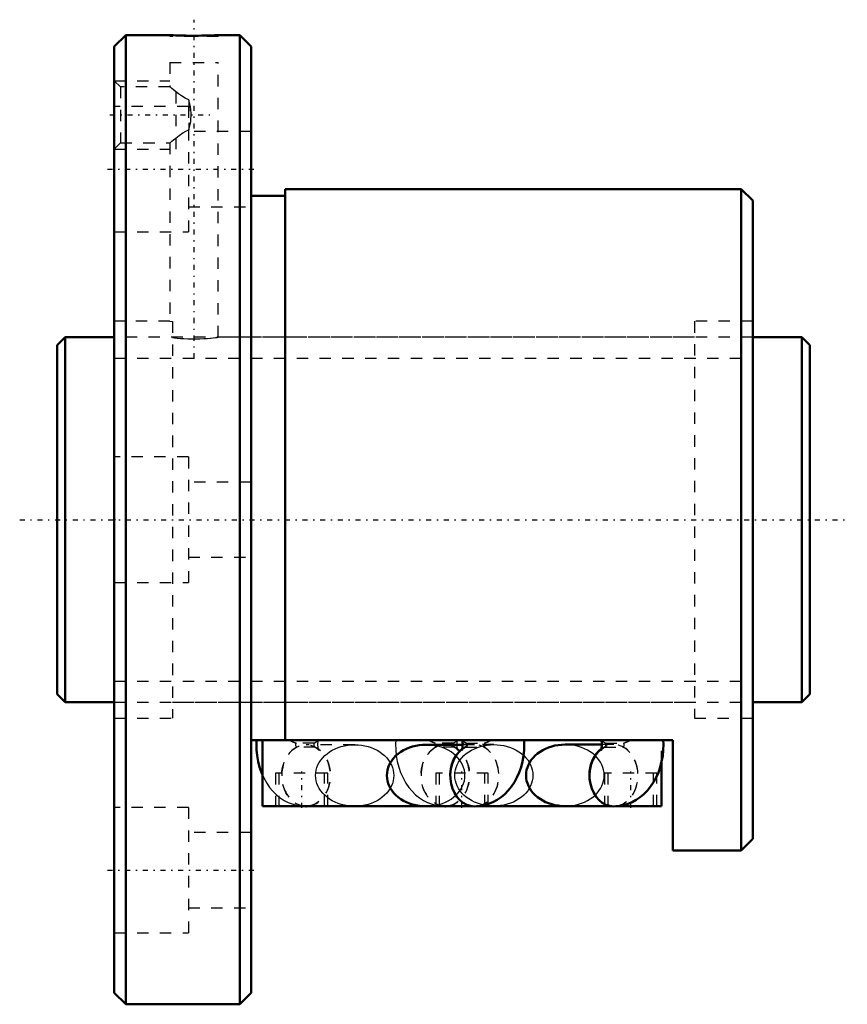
# Model space of a CAD drawing. Header units: millimetres. Extents: x -3.3 to 69.3, y -42.5 to 43.9.
import ezdxf

# ---------------------------------------------------------------- set-up
doc = ezdxf.new("R2010")
doc.units = ezdxf.units.MM
doc.linetypes.add('Center', pattern=[1.5, 0.45, -0.5, 0.05, -0.5])
doc.linetypes.add('Dashed', pattern=[2, 1, -1])
for name, color, linetype, lineweight in [('2d ConnectionPoints', 7, 'Continuous', 50), ('AM_0', 7, 'Continuous', 50), ('AM_5', 3, 'Continuous', 25), ('AM_7', 7, 'Center', 25), ('AM_9', 6, 'Dashed', 25)]:
    doc.layers.add(name, color=color, linetype=linetype, lineweight=lineweight)

# ---------------------------------------------------------------- blocks, each defined once
blk = doc.blocks.new('1_BIF3205V_5RR_Nut_0_in_BIF3205V_5RRG0_66LC0_000_4')
at = {"layer": 'AM_0'}
for p, q in [((6, 42.5), (5, 41.5)), ((9.875, 42.5), (6, 42.5)), ((6, 42.5), (6, -42.5)), ((16, 42.5), (14.118, 42.5)), ((16, 42.5), (16, -42.5)), ((17, 41.5), (16, 42.5)), ((5, 41.5), (5, -41.5)), ((17, 41.5), (17, -41.5)), ((60, 29), (20, 29)), ((20, 29), (20, -19.33)), ((60, 29), (60, -29)), ((61, 28), (60, 29)), ((20, 28.4), (17, 28.4)), ((61, 28), (61, -28)), ((54, -19.33), (17, -19.33)), ((18, -25.13), (18, -19.33)), ((35.559, -19.73), (32.335, -19.73)), ((47.769, -19.72), (44.545, -19.72)), ((54, -29), (54, -19.33)), ((53, -25.13), (53, -21.266)), ((36.415, -25.13), (18, -25.13)), ((21.566, -25.131), (21.822, -25.14)), ((33.776, -25.131), (34.032, -25.14)), ((48.625, -25.13), (36.775, -25.13)), ((44.545, -25.12), (48.549, -25.12)), ((53, -25.13), (48.985, -25.13)), ((60, -29), (61, -28)), ((54, -29), (60, -29)), ((5, -41.5), (6, -42.5)), ((16, -42.5), (17, -41.5)), ((6, -42.5), (16, -42.5))]:
    blk.add_line(p, q, dxfattribs=at)
for points in [[(14.125, 42.5), (14.121, 42.5), (14.069, 42.497), (13.96, 42.492), (13.792, 42.485), (13.578, 42.476), (13.313, 42.467), (13.018, 42.459), (12.686, 42.452), (12.343, 42.448), (11.981, 42.447), (11.63, 42.448), (11.28, 42.453), (10.959, 42.46), (10.659, 42.468), (10.405, 42.477), (10.189, 42.485), (10.03, 42.493), (9.923, 42.498), (9.875, 42.5)], [(17.472, -19.33), (17.46, -19.658), (17.473, -20.172), (17.523, -20.685), (17.612, -21.192), (17.74, -21.692), (17.908, -22.18), (17.994, -22.388)], [(32.335, -19.73), (32.037, -19.74), (31.74, -19.771), (31.448, -19.822), (31.163, -19.893), (30.887, -19.983), (30.622, -20.092), (30.37, -20.218), (30.133, -20.362), (29.912, -20.521), (29.71, -20.694), (29.528, -20.881), (29.368, -21.08), (29.23, -21.289), (29.115, -21.507), (29.026, -21.731), (28.961, -21.961), (28.922, -22.195), (28.909, -22.43), (28.922, -22.665), (28.961, -22.899), (29.026, -23.129), (29.115, -23.353), (29.23, -23.571), (29.368, -23.78), (29.528, -23.979), (29.71, -24.166), (29.912, -24.339), (30.133, -24.498), (30.37, -24.642), (30.622, -24.768), (30.887, -24.877), (31.163, -24.967), (31.448, -25.038), (31.74, -25.089), (32.037, -25.12), (32.335, -25.13)], [(35.506, -19.331), (35.53, -19.427), (35.55, -19.552), (35.56, -19.696), (35.557, -19.847), (35.541, -19.989), (35.517, -20.108), (35.491, -20.192), (35.474, -20.233), (35.472, -20.238)], [(36.598, -25.14), (37.018, -25.116), (37.43, -25.046), (37.829, -24.932), (38.213, -24.775), (38.579, -24.578), (38.926, -24.342), (39.253, -24.069), (39.558, -23.758), (39.839, -23.412), (40.094, -23.03), (40.321, -22.615), (40.516, -22.17), (40.678, -21.701), (40.804, -21.213), (40.893, -20.712), (40.945, -20.203), (40.96, -19.69), (40.948, -19.33)], [(44.545, -19.72), (44.247, -19.73), (43.95, -19.761), (43.658, -19.812), (43.373, -19.883), (43.097, -19.973), (42.832, -20.082), (42.58, -20.208), (42.343, -20.352), (42.122, -20.511), (41.92, -20.684), (41.738, -20.871), (41.578, -21.07), (41.44, -21.279), (41.325, -21.497), (41.236, -21.721), (41.171, -21.951), (41.132, -22.185), (41.119, -22.42), (41.132, -22.655), (41.171, -22.889), (41.236, -23.119), (41.325, -23.343), (41.44, -23.561), (41.578, -23.77), (41.738, -23.969), (41.92, -24.156), (42.122, -24.329), (42.343, -24.488), (42.58, -24.632), (42.832, -24.758), (43.097, -24.867), (43.373, -24.957), (43.658, -25.028), (43.95, -25.079), (44.247, -25.11), (44.545, -25.12)], [(47.716, -19.331), (47.74, -19.427), (47.76, -19.552), (47.77, -19.696), (47.767, -19.847), (47.751, -19.989), (47.727, -20.108), (47.701, -20.192), (47.684, -20.233), (47.682, -20.238)], [(48.808, -25.14), (49.228, -25.116), (49.64, -25.046), (50.039, -24.932), (50.423, -24.775), (50.789, -24.578), (51.136, -24.342), (51.463, -24.069), (51.768, -23.758), (52.049, -23.412), (52.304, -23.03), (52.531, -22.615), (52.726, -22.17), (52.888, -21.701), (53.014, -21.213), (53.103, -20.712), (53.155, -20.203), (53.17, -19.69), (53.158, -19.33)]]:
    blk.add_lwpolyline(points, dxfattribs=at)
for centre, major_axis, start_param, end_param in [((36.598, -22.44), (0, 2.7), 0.546061, 3.14174), ((36.598, -22.43), (0, -2.7), 3.686076, 4.714241), ((48.808, -22.44), (0, 2.7), 0.54616, 3.141726), ((48.808, -22.42), (0, -2.7), 3.683863, 4.716093), ((21.822, -22.44), (0, -2.7), 6.197092, 6.369278), ((34.032, -22.44), (0, -2.7), 6.197092, 6.369278)]:
    blk.add_ellipse(centre, major_axis=major_axis, ratio=0.788011, start_param=start_param, end_param=end_param, dxfattribs=at)
at = {"layer": 'AM_5', "linetype": 'Dashed'}
for p, q in [((5, 38.5), (9.875, 38.5)), ((10.44, 32.5), (10.44, 38.5)), ((5, 32.5), (9.875, 32.5))]:
    blk.add_line(p, q, dxfattribs=at)
at = {"layer": 'AM_7'}
for p, q in [((12, 14.15), (12, 43.85)), ((4.602, 35.5), (13.368, 35.5)), ((4.4, 30.744), (17.6, 30.744)), ((21.44, -25.275), (21.44, -22.085)), ((35.5, -25.275), (35.5, -22.085)), ((50.3, -25.275), (50.3, -22.085)), ((4.4, -30.744), (17.6, -30.744))]:
    blk.add_line(p, q, dxfattribs=at)
at = {"layer": 'AM_9'}
for p, q in [((9.875, 42.5), (9.875, 42.39)), ((14.125, 42.39), (9.875, 42.39)), ((14.125, 42.39), (14.125, 42.5)), ((9.875, 40.09), (14.125, 40.09)), ((9.875, 40.09), (9.875, 37.957)), ((14.125, 16), (14.125, 40.09)), ((5.541, 37.958), (5, 38.5)), ((9.876, 37.958), (5.541, 37.958)), ((5.541, 37.958), (5.541, 33.041)), ((11.55, 36.816), (11.55, 34.184)), ((11.5, 36.244), (5, 36.244)), ((11.5, 36.244), (11.5, 25.244)), ((17, 34.044), (11.5, 34.044)), ((5, 32.5), (5.541, 33.041)), ((5.541, 33.041), (9.876, 33.041)), ((9.875, 33.043), (9.875, 17.4)), ((11.5, 27.444), (17, 27.444)), ((5, 25.244), (11.5, 25.244)), ((9.88, 17.4), (5, 17.4)), ((9.875, 17.4), (10.1, 17.374)), ((10.1, 17.374), (10.1, -17.4)), ((55.9, 17.4), (55.9, -17.4)), ((61, 17.4), (55.9, 17.4)), ((55.9, 16), (14.122, 16)), ((11.5, 5.5), (5, 5.5)), ((11.5, 5.5), (11.5, -5.5)), ((17, 3.3), (11.5, 3.3)), ((11.5, -3.3), (17, -3.3)), ((5, -5.5), (11.5, -5.5)), ((10.1, -16), (55.9, -16)), ((5, -17.4), (10.1, -17.4)), ((55.9, -17.4), (61, -17.4)), ((22.547, -19.587), (20.939, -19.587)), ((26.085, -19.73), (21.822, -19.73)), ((34.757, -19.587), (33.149, -19.587)), ((38.295, -19.72), (34.032, -19.72)), ((36.598, -19.73), (35.559, -19.73)), ((35.873, -19.587), (37.481, -19.587)), ((48.808, -19.72), (47.769, -19.72)), ((48.083, -19.587), (49.691, -19.587)), ((53, -21.266), (53, -19.33)), ((22.626, -19.94), (21.018, -19.94)), ((34.836, -19.94), (33.228, -19.94)), ((35.794, -19.94), (37.402, -19.94)), ((48.004, -19.94), (49.612, -19.94)), ((23.74, -22.23), (19.14, -22.23)), ((19.14, -22.23), (19.14, -25.13)), ((19.44, -22.23), (19.44, -25.13)), ((23.44, -25.13), (23.44, -22.23)), ((23.74, -25.13), (23.74, -22.23)), ((37.8, -22.23), (33.2, -22.23)), ((33.2, -22.23), (33.2, -25.13)), ((33.5, -22.23), (33.5, -25.13)), ((37.5, -25.13), (37.5, -22.23)), ((37.8, -25.13), (37.8, -22.23)), ((52.6, -22.23), (48, -22.23)), ((48, -22.23), (48, -25.13)), ((48.3, -22.23), (48.3, -25.13)), ((52.3, -25.13), (52.3, -22.23)), ((52.6, -25.13), (52.6, -22.23)), ((11.5, -25.244), (5, -25.244)), ((11.5, -25.244), (11.5, -36.244)), ((34.032, -25.12), (38.295, -25.12)), ((36.775, -25.13), (36.415, -25.13)), ((48.549, -25.12), (48.808, -25.12)), ((48.985, -25.13), (48.625, -25.13)), ((17, -27.444), (11.5, -27.444)), ((11.5, -34.044), (17, -34.044)), ((5, -36.244), (11.5, -36.244))]:
    blk.add_line(p, q, dxfattribs=at)
for points in [[(11.55, 36.816), (11.207, 36.969), (10.89, 37.162), (10.617, 37.355), (10.372, 37.544), (10.189, 37.693), (10.038, 37.82), (9.948, 37.896), (9.892, 37.944), (9.875, 37.958)], [(11.55, 34.184), (11.707, 34.907), (11.748, 35.663), (11.683, 36.241), (11.55, 36.816)], [(9.875, 33.041), (9.875, 33.042), (9.899, 33.062), (10.042, 33.184), (10.195, 33.312), (10.391, 33.471), (10.678, 33.69), (11.019, 33.922), (11.27, 34.064), (11.55, 34.184)], [(10.1, 15.972), (10.284, 15.951), (10.523, 15.927), (10.796, 15.904), (11.112, 15.883), (11.445, 15.868), (11.803, 15.86), (12.154, 15.859), (12.511, 15.867), (12.842, 15.881), (13.159, 15.901), (13.437, 15.923), (13.681, 15.947), (13.874, 15.969), (14.017, 15.986), (14.1, 15.997), (14.125, 16)], [(26.085, -25.13), (25.786, -25.12), (25.49, -25.089), (25.198, -25.038), (24.913, -24.967), (24.637, -24.877), (24.372, -24.768), (24.12, -24.642), (23.882, -24.498), (23.662, -24.339), (23.46, -24.166), (23.278, -23.979), (23.118, -23.78), (22.98, -23.571), (22.865, -23.353), (22.775, -23.129), (22.711, -22.899), (22.672, -22.665), (22.659, -22.43), (22.672, -22.195), (22.711, -21.961), (22.775, -21.731), (22.865, -21.507), (22.98, -21.289), (23.118, -21.08), (23.278, -20.881), (23.46, -20.694), (23.662, -20.521), (23.882, -20.362), (24.12, -20.218), (24.372, -20.092), (24.637, -19.983), (24.913, -19.893), (25.198, -19.822), (25.49, -19.771), (25.786, -19.74), (26.085, -19.73)], [(22.86, -19.73), (22.863, -19.633), (22.879, -19.491), (22.903, -19.372), (22.916, -19.328)], [(22.932, -20.201), (22.915, -20.149), (22.89, -20.053), (22.87, -19.928), (22.86, -19.784), (22.86, -19.73)], [(26.085, -19.73), (26.383, -19.74), (26.68, -19.771), (26.972, -19.822), (27.257, -19.893), (27.533, -19.983), (27.798, -20.092), (28.05, -20.218), (28.287, -20.362), (28.508, -20.521), (28.71, -20.694), (28.892, -20.881), (29.052, -21.08), (29.19, -21.289), (29.305, -21.507), (29.394, -21.731), (29.459, -21.961), (29.498, -22.195), (29.511, -22.43), (29.498, -22.665), (29.459, -22.899), (29.394, -23.129), (29.305, -23.353), (29.19, -23.571), (29.052, -23.78), (28.892, -23.979), (28.71, -24.166), (28.508, -24.339), (28.287, -24.498), (28.05, -24.642), (27.798, -24.768), (27.533, -24.877), (27.257, -24.967), (26.972, -25.038), (26.68, -25.089), (26.383, -25.12), (26.085, -25.13)], [(29.682, -19.33), (29.67, -19.658), (29.683, -20.172), (29.733, -20.685), (29.822, -21.192), (29.95, -21.692), (30.118, -22.18), (30.327, -22.651), (30.579, -23.099), (30.838, -23.474), (31.123, -23.814), (31.432, -24.119), (31.761, -24.385), (32.109, -24.613), (32.473, -24.801), (32.89, -24.961), (33.315, -25.07), (33.499, -25.102)], [(32.335, -25.13), (32.634, -25.12), (32.93, -25.089), (33.222, -25.038), (33.507, -24.967), (33.783, -24.877), (34.048, -24.768), (34.3, -24.642), (34.538, -24.498), (34.758, -24.339), (34.96, -24.166), (35.142, -23.979), (35.302, -23.78), (35.44, -23.571), (35.555, -23.353), (35.645, -23.129), (35.709, -22.899), (35.748, -22.665), (35.761, -22.43), (35.748, -22.195), (35.709, -21.961), (35.645, -21.731), (35.555, -21.507), (35.44, -21.289), (35.302, -21.08), (35.142, -20.881), (34.96, -20.694), (34.758, -20.521), (34.538, -20.362), (34.3, -20.218), (34.048, -20.092), (33.783, -19.983), (33.507, -19.893), (33.222, -19.822), (32.93, -19.771), (32.634, -19.74), (32.335, -19.73)], [(38.295, -25.12), (37.996, -25.11), (37.7, -25.079), (37.408, -25.028), (37.123, -24.957), (36.847, -24.867), (36.582, -24.758), (36.33, -24.632), (36.092, -24.488), (35.872, -24.329), (35.67, -24.156), (35.488, -23.969), (35.328, -23.77), (35.19, -23.561), (35.075, -23.343), (34.985, -23.119), (34.921, -22.889), (34.882, -22.655), (34.869, -22.42), (34.882, -22.185), (34.921, -21.951), (34.985, -21.721), (35.075, -21.497), (35.19, -21.279), (35.328, -21.07), (35.488, -20.871), (35.67, -20.684), (35.872, -20.511), (36.092, -20.352), (36.33, -20.208), (36.582, -20.082), (36.847, -19.973), (37.123, -19.883), (37.408, -19.812), (37.7, -19.761), (37.996, -19.73), (38.295, -19.72)], [(35.07, -19.72), (35.073, -19.633), (35.089, -19.491), (35.113, -19.372), (35.126, -19.328)], [(35.142, -20.201), (35.125, -20.149), (35.1, -20.053), (35.08, -19.928), (35.07, -19.784), (35.07, -19.72)], [(38.295, -19.72), (38.593, -19.73), (38.89, -19.761), (39.182, -19.812), (39.467, -19.883), (39.743, -19.973), (40.008, -20.082), (40.26, -20.208), (40.497, -20.352), (40.718, -20.511), (40.92, -20.684), (41.102, -20.871), (41.262, -21.07), (41.4, -21.279), (41.515, -21.497), (41.604, -21.721), (41.669, -21.951), (41.708, -22.185), (41.721, -22.42)], [(47.971, -22.42), (47.958, -22.185), (47.919, -21.951), (47.855, -21.721), (47.765, -21.497), (47.65, -21.279), (47.512, -21.07), (47.352, -20.871), (47.17, -20.684), (46.968, -20.511), (46.748, -20.352), (46.51, -20.208), (46.258, -20.082), (45.993, -19.973), (45.717, -19.883), (45.432, -19.812), (45.14, -19.761), (44.844, -19.73), (44.545, -19.72)], [(22.589, -19.931), (22.688, -19.991), (22.82, -20.092), (22.901, -20.174), (22.94, -20.224), (22.948, -20.238)], [(22.948, -20.238), (22.948, -20.237), (22.936, -20.212), (22.932, -20.201)], [(34.799, -19.931), (34.898, -19.991), (35.03, -20.092), (35.111, -20.174), (35.15, -20.224), (35.158, -20.238)], [(35.158, -20.238), (35.158, -20.237), (35.146, -20.212), (35.142, -20.201)], [(35.472, -20.238), (35.476, -20.231), (35.508, -20.187), (35.584, -20.107), (35.714, -20.003), (35.831, -19.931)], [(47.682, -20.238), (47.686, -20.231), (47.718, -20.187), (47.794, -20.107), (47.924, -20.003), (48.041, -19.931)], [(17.994, -22.388), (18.117, -22.651), (18.369, -23.099), (18.628, -23.474), (18.913, -23.814), (19.222, -24.119), (19.436, -24.298)], [(41.721, -22.42), (41.708, -22.655), (41.669, -22.889), (41.604, -23.119), (41.515, -23.343), (41.4, -23.561), (41.262, -23.77), (41.102, -23.969), (40.92, -24.156), (40.718, -24.329), (40.497, -24.488), (40.26, -24.632), (40.008, -24.758), (39.743, -24.867), (39.467, -24.957), (39.182, -25.028), (38.89, -25.079), (38.593, -25.11), (38.295, -25.12)], [(44.545, -25.12), (44.844, -25.11), (45.14, -25.079), (45.432, -25.028), (45.717, -24.957), (45.993, -24.867), (46.258, -24.758), (46.51, -24.632), (46.748, -24.488), (46.968, -24.329), (47.17, -24.156), (47.352, -23.969), (47.512, -23.77), (47.65, -23.561), (47.765, -23.343), (47.855, -23.119), (47.919, -22.889), (47.958, -22.655), (47.971, -22.42)], [(19.436, -24.298), (19.551, -24.385), (19.899, -24.613), (20.263, -24.801), (20.68, -24.961), (21.105, -25.07), (21.531, -25.129), (21.566, -25.131)], [(33.499, -25.102), (33.741, -25.129), (33.776, -25.131)]]:
    blk.add_lwpolyline(points, dxfattribs=at)
for centre in [(21.822, -22.43), (34.032, -22.42)]:
    blk.add_ellipse(centre, major_axis=(0, -2.7), ratio=0.788011, dxfattribs=at)
for centre, major_axis, ratio, start_param, end_param in [((20.754, -17.672), (-2.177, 1.597), 0.603651, 1.812602, 2.065828), ((21.018, -19.74), (0, 0.2), 0.615661, 0.698132, 3.141593), ((22.626, -19.74), (0, 0.2), 0.615661, 0.698132, 3.141593), ((20.754, -17.672), (-2.177, 1.597), 0.603651, 2.840461, 3.093687), ((32.964, -17.672), (-2.177, 1.597), 0.603651, 1.812602, 2.065828), ((33.228, -19.74), (0, 0.2), 0.615661, 0.698132, 3.141593), ((36.598, -22.43), (0, -2.7), 0.788011, 4.714241, 9.969261), ((34.836, -19.74), (0, 0.2), 0.615661, 0.698132, 3.141593), ((32.964, -17.672), (-2.177, 1.597), 0.603651, 2.840461, 3.093687), ((37.666, -17.672), (-2.177, -1.597), 0.603651, 0.047905, 0.301132), ((35.794, -19.74), (0, -0.2), 0.615661, 0, 2.443461), ((37.402, -19.74), (0, -0.2), 0.615661, 0, 2.443461), ((37.666, -17.672), (-2.177, -1.597), 0.603651, 1.075765, 1.328991), ((48.808, -22.42), (0, -2.7), 0.788011, 4.716093, 9.967049), ((49.876, -17.672), (-2.177, -1.597), 0.603651, 0.047905, 0.301132), ((48.004, -19.74), (0, -0.2), 0.615661, 0, 2.443461), ((49.612, -19.74), (0, -0.2), 0.615661, 0, 2.443461), ((49.876, -17.672), (-2.177, -1.597), 0.603651, 1.075765, 1.328991), ((21.822, -22.44), (0, -2.7), 0.788011, 3.528909, 6.197092), ((21.822, -22.44), (0, -2.7), 0.788011, 0.086093, 2.754276), ((34.032, -22.44), (0, -2.7), 0.788011, 3.528909, 6.197092), ((34.032, -22.44), (0, -2.7), 0.788011, 0.086093, 2.754276), ((36.598, -22.44), (0, 2.7), 0.788011, 0.387317, 0.546061), ((36.598, -22.44), (0, 2.7), 0.788011, 3.14174, 5.895869), ((48.808, -22.44), (0, 2.7), 0.788011, 0.387317, 0.54616), ((48.808, -22.44), (0, 2.7), 0.788011, 3.141726, 5.895869)]:
    blk.add_ellipse(centre, major_axis=major_axis, ratio=ratio, start_param=start_param, end_param=end_param, dxfattribs=at)
blk = doc.blocks.new('2_BIF3205V_5RR000_Shaft_0_in_BIF3205V_5RRG0_66LC0_000_4')
at = {"layer": 'AM_0'}
for p, q in [((0.7, 16), (0, 15.3)), ((5, 16), (0.7, 16)), ((0.7, 16), (0.7, -16)), ((65.3, 16), (61, 16)), ((65.3, 16), (65.3, -16)), ((66, 15.3), (65.3, 16)), ((0, 15.3), (0, -15.3)), ((66, 15.3), (66, -15.3)), ((0, -15.3), (0.7, -16)), ((65.3, -16), (66, -15.3)), ((0.7, -16), (5, -16)), ((61, -16), (65.3, -16))]:
    blk.add_line(p, q, dxfattribs=at)
at = {"layer": 'AM_5', "linetype": 'Dashed'}
for p, q in [((5, 14.1595), (61, 14.1595)), ((5, -14.1595), (61, -14.1595))]:
    blk.add_line(p, q, dxfattribs=at)
at = {"layer": 'AM_7'}
blk.add_line((-3.3, 0), (69.3, 0), dxfattribs=at)
at = {"layer": 'AM_9'}
for p, q in [((61, 16), (5, 16)), ((5, -16), (61, -16))]:
    blk.add_line(p, q, dxfattribs=at)

msp = doc.modelspace()

# ---------------------------------------------------------------- linework, layer by layer
at = {"layer": '2d ConnectionPoints'}
for p in [(0, 0), (5, 0)]:
    msp.add_point(p, dxfattribs=at)

# ---------------------------------------------------------------- block references
for name in ['1_BIF3205V_5RR_Nut_0_in_BIF3205V_5RRG0_66LC0_000_4', '2_BIF3205V_5RR000_Shaft_0_in_BIF3205V_5RRG0_66LC0_000_4']:
    msp.add_blockref(name, (0, 0))

doc.saveas('drawing.dxf')
